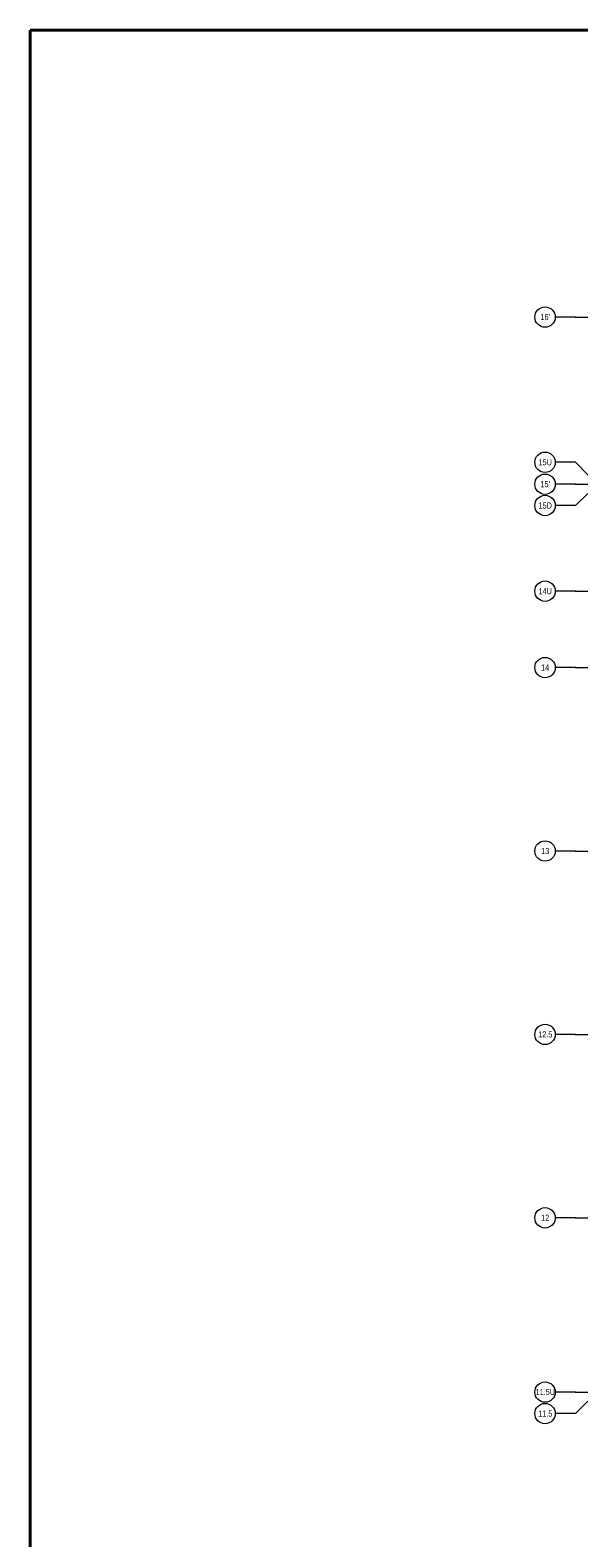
# Model space of a CAD drawing. Header units: millimetres. Extents: x 0 to 1208, y -24 to 589.
# Tile 22 of 49: x 20 to 155, y 219 to 589. Entities that reach past the tile are written whole.
import ezdxf
from ezdxf.xclip import XClip

# ---------------------------------------------------------------- set-up
doc = ezdxf.new("R2010")
doc.units = ezdxf.units.MM
doc.header["$MEASUREMENT"] = 0
doc.header["$XCLIPFRAME"] = 0
doc.layers.add('Элемент Модели - Оси', color=7, linetype='Continuous')
doc.styles.add('СГЕНЕРИР_СТИЛЬ_1', font='txt')

# ---------------------------------------------------------------- blocks, each defined once
blk = doc.blocks.new('Чертеж_2_2', base_point=(217.7, 72.6))
at = {"layer": 'Элемент Модели - Оси', "color": 7, "linetype": 'Continuous', "lineweight": 15, "ltscale": 0.5}
for p, q in [((153.9, 518.6), (148.9, 518.6)), ((153.9, 518.6), (407.64, 518.6)), ((153.9, 482.97), (148.9, 482.97)), ((157.02, 479.85), (153.9, 482.97)), ((153.9, 477.6), (148.9, 477.6)), ((153.9, 477.6), (407.64, 477.6)), ((156.89, 475.35), (153.9, 472.37)), ((153.9, 472.37), (148.9, 472.37)), ((153.9, 451.35), (148.9, 451.35)), ((153.9, 451.35), (407.64, 451.35)), ((153.9, 432.6), (148.9, 432.6)), ((153.9, 432.6), (407.64, 432.6)), ((153.9, 387.6), (148.9, 387.6)), ((153.9, 387.6), (407.64, 387.6)), ((153.9, 342.6), (148.9, 342.6)), ((153.9, 342.6), (407.64, 342.6)), ((153.9, 297.6), (148.9, 297.6)), ((153.9, 297.6), (407.64, 297.6)), ((153.9, 254.85), (148.9, 254.85)), ((153.9, 254.85), (407.64, 254.85)), ((156.94, 252.6), (153.9, 249.57)), ((153.9, 249.57), (148.9, 249.57))]:
    blk.add_line(p, q, dxfattribs=at)
for centre in [(146.4, 518.6), (146.4, 482.97), (146.4, 477.6), (146.4, 472.37), (146.4, 451.35), (146.4, 432.6), (146.4, 387.6), (146.4, 342.6), (146.4, 297.6), (146.4, 254.85), (146.4, 249.57)]:
    blk.add_circle(centre, 2.5, dxfattribs=at)
for p in [(153.9, 518.6), (153.9, 518.6), (153.9, 477.6), (153.9, 477.6), (153.9, 451.35), (153.9, 451.35), (153.9, 432.6), (153.9, 432.6), (153.9, 387.6), (153.9, 387.6), (153.9, 342.6), (153.9, 342.6), (153.9, 297.6), (153.9, 297.6), (153.9, 254.85), (153.9, 254.85)]:
    blk.add_point(p, dxfattribs=at)
at = {"layer": 'Элемент Модели - Оси', "color": 7, "linetype": 'Continuous', "lineweight": 15, "char_height": 1.5, "attachment_point": 4, "style": 'СГЕНЕРИР_СТИЛЬ_1'}
for s, insert in [("\\A1;{\\pql;\\pt0;\\fArial Narrow|b0|i0|c204|p34;16'}", (145.27, 518.6)), ('\\A1;{\\pql;\\pt0;\\fArial Narrow|b0|i0|c204|p34;15U}', (144.81, 482.97)), ("\\A1;{\\pql;\\pt0;\\fArial Narrow|b0|i0|c204|p34;15'}", (145.27, 477.6)), ('\\A1;{\\pql;\\pt0;\\fArial Narrow|b0|i0|c204|p34;15D}', (144.81, 472.36)), ('\\A1;{\\pql;\\pt0;\\fArial Narrow|b0|i0|c204|p34;14U}', (144.81, 451.35)), ('\\A1;{\\pql;\\pt0;\\fArial Narrow|b0|i0|c204|p34;14}', (145.44, 432.62)), ('\\A1;{\\pql;\\pt0;\\fArial Narrow|b0|i0|c204|p34;13}', (145.44, 387.6)), ('\\A1;{\\pql;\\pt0;\\fArial Narrow|b0|i0|c204|p34;12.5}', (144.72, 342.6)), ('\\A1;{\\pql;\\pt0;\\fArial Narrow|b0|i0|c204|p34;12}', (145.44, 297.62)), ('\\A1;{\\pql;\\pt0;\\fArial Narrow|b0|i0|c204|p34;11.5U}', (144.09, 254.85)), ('\\A1;{\\pql;\\pt0;\\fArial Narrow|b0|i0|c204|p34;11.5}', (144.72, 249.57))]:
    blk.add_mtext(s, dxfattribs=dict(at, insert=insert))

msp = doc.modelspace()

# ---------------------------------------------------------------- linework, layer by layer
at = {"color": 7, "linetype": 'Continuous', "lineweight": 40}
for p, q in [((415, 589), (20, 589)), ((20, 589), (20, 5))]:
    msp.add_line(p, q, dxfattribs=at)

# ---------------------------------------------------------------- block references
at = {"color": 161, "linetype": 'Continuous', "lineweight": 40, "true_color": 0x83aefe}
ref = msp.add_blockref('Чертеж_2_2', (217.7, 72.6), dxfattribs=at)
XClip(ref).set_block_clipping_path([(24.004460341, 137.3615431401), (407.6441154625, 585.1734188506)])

doc.saveas('drawing.dxf')
